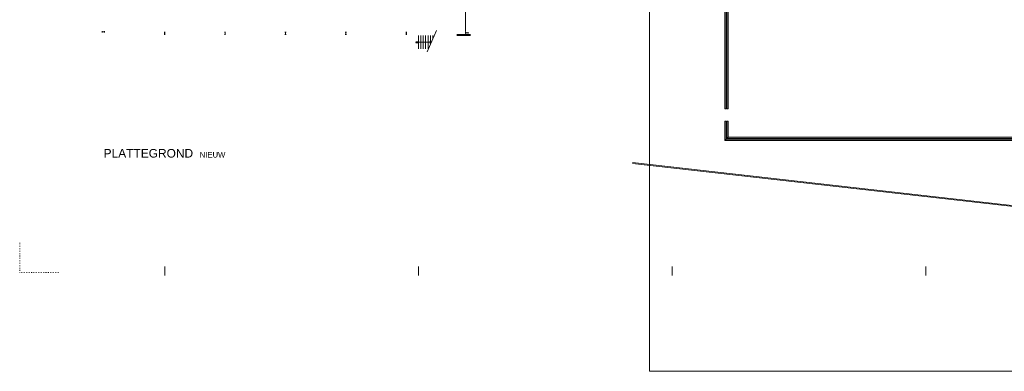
# Model space of a CAD drawing. Header units: millimetres. Extents: x -117530 to 51532, y -61772 to 24900.
# Tile 1 of 175: x -116600 to -35115, y -61772 to -32701. Entities that reach past the tile are written whole.
import ezdxf

# ---------------------------------------------------------------- set-up
doc = ezdxf.new("R2010")
doc.units = ezdxf.units.MM
doc.header["$LTSCALE"] = 254
doc.linetypes.add('Dash Style-16', pattern=[0.555573, 0.138855, -0.416718])
doc.layers.get('0').update_dxf_attribs({"lineweight": 0})
for name, color, linetype, lineweight in [('HATCH_REACTORS', 7, 'Continuous', 0), ('LAYER21', 7, 'Continuous', 0), ('LAYER24', 7, 'Continuous', 0), ('LAYER28', 7, 'Continuous', 0), ('tekst', 7, 'Continuous', 0)]:
    doc.layers.add(name, color=color, linetype=linetype, lineweight=lineweight)
doc.styles.add('Arial', font='Arial')

# ---------------------------------------------------------------- blocks, each defined once
blk = doc.blocks.new('IP220')
at = {"layer": 'HATCH_REACTORS', "linetype": 'Continuous', "lineweight": 0}
h = blk.add_hatch(color=7, dxfattribs=at)
edge = h.paths.add_edge_path()
edge.add_line((0, 110), (55, 110))
edge.add_line((55, 110), (55, 101))
edge.add_line((55, 101), (15, 101))
edge.add_arc((15, 89), 12, 90, 180)
edge.add_line((3, 89), (3, -89))
edge.add_arc((15, -89), 12, 180, 270)
edge.add_line((15, -101), (55, -101))
edge.add_line((55, -101), (55, -110))
edge.add_line((55, -110), (-55, -110))
edge.add_line((-55, -110), (-55, -101))
edge.add_line((-55, -101), (-15, -101))
edge.add_arc((-15, -89), 12, 270, 360)
edge.add_line((-3, -89), (-3, 89))
edge.add_arc((-15, 89), 12, 360, 450)
edge.add_line((-15, 101), (-55, 101))
edge.add_line((-55, 101), (-55, 110))
edge.add_line((-55, 110), (0, 110))
edge.add_line((0, 110), (0, 110))
at = {"layer": 'HATCH_REACTORS', "color": 1, "lineweight": 0}
blk.add_lwpolyline([(0, 110), (55, 110), (55, 101), (15, 101, 0.414214), (3, 89), (3, -89, 0.414214), (15, -101), (55, -101), (55, -110), (-55, -110), (-55, -101), (-15, -101, 0.414214), (-3, -89), (-3, 89, 0.414214), (-15, 101), (-55, 101), (-55, 110), (0, 110)], format="xyb", close=True, dxfattribs=at)
at = {"layer": 'LAYER28', "color": 4, "linetype": 'Continuous', "lineweight": 0}
blk.add_lwpolyline([(0, 110), (55, 110), (55, 101), (15, 101, 0.414214), (3, 89), (3, -89, 0.414214), (15, -101), (55, -101), (55, -110), (-55, -110), (-55, -101), (-15, -101, 0.414214), (-3, -89), (-3, 89, 0.414214), (-15, 101), (-55, 101), (-55, 110), (0, 110)], format="xyb", dxfattribs=at)
blk = doc.blocks.new('IP200')
at = {"layer": 'HATCH_REACTORS', "linetype": 'Continuous', "lineweight": 0}
h = blk.add_hatch(color=7, dxfattribs=at)
edge = h.paths.add_edge_path()
edge.add_line((0, 100), (50, 100))
edge.add_line((50, 100), (50, 92))
edge.add_line((50, 92), (15, 92))
edge.add_arc((15, 80), 12, 90, 180)
edge.add_line((3, 80), (3, -80))
edge.add_arc((15, -80), 12, 180, 270)
edge.add_line((15, -92), (50, -92))
edge.add_line((50, -92), (50, -100))
edge.add_line((50, -100), (-50, -100))
edge.add_line((-50, -100), (-50, -92))
edge.add_line((-50, -92), (-15, -92))
edge.add_arc((-15, -80), 12, 270, 360)
edge.add_line((-3, -80), (-3, 80))
edge.add_arc((-15, 80), 12, 360, 450)
edge.add_line((-15, 92), (-50, 92))
edge.add_line((-50, 92), (-50, 100))
edge.add_line((-50, 100), (0, 100))
edge.add_line((0, 100), (0, 100))
at = {"layer": 'HATCH_REACTORS', "color": 1, "lineweight": 0}
blk.add_lwpolyline([(0, 100), (50, 100), (50, 92), (15, 92, 0.414214), (3, 80), (3, -80, 0.414214), (15, -92), (50, -92), (50, -100), (-50, -100), (-50, -92), (-15, -92, 0.414214), (-3, -80), (-3, 80, 0.414214), (-15, 92), (-50, 92), (-50, 100), (0, 100)], format="xyb", close=True, dxfattribs=at)
at = {"layer": 'LAYER28', "color": 4, "linetype": 'Continuous', "lineweight": 0}
blk.add_lwpolyline([(0, 100), (50, 100), (50, 92), (15, 92, 0.414214), (3, 80), (3, -80, 0.414214), (15, -92), (50, -92), (50, -100), (-50, -100), (-50, -92), (-15, -92, 0.414214), (-3, -80), (-3, 80, 0.414214), (-15, 92), (-50, 92), (-50, 100), (0, 100)], format="xyb", dxfattribs=at)
blk = doc.blocks.new('24BO0000')
at = {"layer": 'LAYER24', "color": 4, "linetype": 'Continuous', "lineweight": 0, "flags": 128}
blk.add_lwpolyline([(0, 0), (100, 100), (100, -100), (0, 0)], dxfattribs=at)
blk = doc.blocks.new('24ON0000')
at = {"layer": 'LAYER24', "linetype": 'Continuous', "lineweight": 0}
h = blk.add_hatch(dxfattribs=at)
h.set_pattern_fill('ARKEY_normaala_34', style=0, pattern_type=2)
h.set_pattern_definition([(0, (0, -0.144), (0, -0.144), [])])
edge = h.paths.add_edge_path()
edge.add_arc((0, 0), 20, 0, 360)
at = {"layer": 'LAYER24', "color": 4, "linetype": 'Continuous', "lineweight": 0}
for p, q in [((0, 50), (150, 50)), ((0, -50), (150, -50))]:
    blk.add_line(p, q, dxfattribs=at)
at = {"layer": 'LAYER24', "color": 1, "linetype": 'Continuous', "lineweight": 0}
blk.add_circle((0, 0), 20, dxfattribs=at)

msp = doc.modelspace()

# ---------------------------------------------------------------- hatches: boundary and pattern name
at = {"layer": 'HATCH_REACTORS', "linetype": 'Continuous', "lineweight": 0}
for points in [[(-58243, -40062), (-58243, -1302), (-58143, -1302), (-58143, -40062)], [(-58073, -40062), (-58073, -1302), (-57973, -1302), (-57973, -40062)], [(-58243, -42692), (-58243, -41092), (-58143, -41092), (-58143, -42592)], [(-58073, -42522), (-58073, -41092), (-57973, -41092), (-57973, -42422)], [(-28798, -42692), (-58243, -42692), (-58143, -42592), (-28798, -42592)], [(-28798, -42522), (-58073, -42522), (-57973, -42422), (-28798, -42422)]]:
    msp.add_hatch(color=7, dxfattribs=at).paths.add_polyline_path(points)

# ---------------------------------------------------------------- linework, layer by layer
at = {"color": 1, "linetype": 'Dash Style-16', "lineweight": 0}
for p, q in [((-116600, -53598, -28800), (-116600, -51108, -28800)), ((-113348, -53598, -28800), (-116600, -53598, -28800))]:
    msp.add_line(p, q, dxfattribs=at)
at = {"color": 1, "linetype": 'Continuous', "lineweight": 0}
for p, q in [((-104600, -53100, -28800), (-104600, -53852, -28800)), ((-83600, -53100, -28800), (-83600, -53852, -28800)), ((-62600, -53100, -28800), (-62600, -53852, -28800)), ((-41600, -53100, -28800), (-41600, -53852, -28800))]:
    msp.add_line(p, q, dxfattribs=at)
at = {"color": 3, "linetype": 'Continuous', "lineweight": 0, "flags": 128}
msp.add_lwpolyline([(-64468, 15728), (51532, 15728), (51532, -61772), (-64468, -61772)], close=True, dxfattribs=at)
at = {"layer": 'HATCH_REACTORS', "color": 2, "lineweight": 0, "flags": 128}
for points in [[(-58243, -40062), (-58243, -1302), (-58143, -1302), (-58143, -40062)], [(-58073, -40062), (-58073, -1302), (-57973, -1302), (-57973, -40062)], [(-58243, -42692), (-58243, -41092), (-58143, -41092), (-58143, -42592)], [(-58073, -42522), (-58073, -41092), (-57973, -41092), (-57973, -42422)], [(-28798, -42692), (-58243, -42692), (-58143, -42592), (-28798, -42592)], [(-28798, -42522), (-58073, -42522), (-57973, -42422), (-28798, -42422)]]:
    msp.add_lwpolyline(points, close=True, dxfattribs=at)
at = {"layer": 'LAYER21', "color": 2, "linetype": 'Continuous', "lineweight": 0}
for p, q in [((-79700, -29020, -28800), (-79700, -33669, -28800)), ((-83605, -34020, -28800), (-83605, -35120, -28800)), ((-83405, -34020, -28800), (-83405, -35120, -28800)), ((-83205, -34020, -28800), (-83205, -35120, -28800)), ((-83005, -34020, -28800), (-83005, -35120, -28800)), ((-82885, -35355, -28800), (-82093, -33603, -28800)), ((-82805, -34020, -28800), (-82805, -35120, -28800)), ((-82605, -34020, -28800), (-82605, -34730, -28800)), ((-82405, -34020, -28800), (-82405, -34288, -28800)), ((-80430, -33920, -28800), (-79300, -33920, -28800)), ((-80430, -34020, -28800), (-79300, -34020, -28800)), ((-82535, -34570, -28800), (-83807, -34570, -28800))]:
    msp.add_line(p, q, dxfattribs=at)
at = {"layer": 'LAYER21', "color": 2, "linetype": 'Continuous', "lineweight": 0, "flags": 128}
for points in [[(19642, -41442), (19642, -54239), (-65898, -44577)], [(19582, -41442), (19582, -54172), (-65898, -44517)], [(-28798, -42692), (-58243, -42692), (-58243, -41092)], [(-28798, -42592), (-58143, -42592), (-58143, -41092)], [(-28798, -42522), (-58073, -42522), (-58073, -41092)], [(-28798, -42422), (-57973, -42422), (-57973, -41092)]]:
    msp.add_lwpolyline(points, dxfattribs=at)

# ---------------------------------------------------------------- block references
at = {"layer": 'LAYER24', "color": 2}
msp.add_blockref('24ON0000', (-83805, -34570, -28800), dxfattribs=at)
at = {"layer": 'LAYER24', "color": 2, "xscale": -1, "rotation": 359.9999993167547}
msp.add_blockref('24BO0000', (-82535, -34570, -28800), dxfattribs=at)
at = {"layer": 'LAYER28', "color": 2, "rotation": 90}
for name, p in [('IP200', (-109675, -33700, -28800)), ('IP220', (-79590, -33795, -28800))]:
    msp.add_blockref(name, p, dxfattribs=at)
at = {"layer": 'LAYER28', "color": 2, "xscale": -1, "rotation": 179.9999993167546}
for p in [(-104605, -33820, -28800), (-99605, -33820, -28800), (-94605, -33820, -28800), (-89605, -33820, -28800), (-84605, -33820, -28800)]:
    msp.add_blockref('IP200', p, dxfattribs=at)

# ---------------------------------------------------------------- texts
at = {"layer": 'tekst', "color": 3, "insert": (-109655, -43392, -28800), "char_height": 707.11, "attachment_point": 1, "line_spacing_factor": 0.967741, "style": 'Arial'}
msp.add_mtext('PLATTEGROND  {\\H0.6429x;NIEUW}', dxfattribs=at)

doc.saveas('drawing.dxf')
